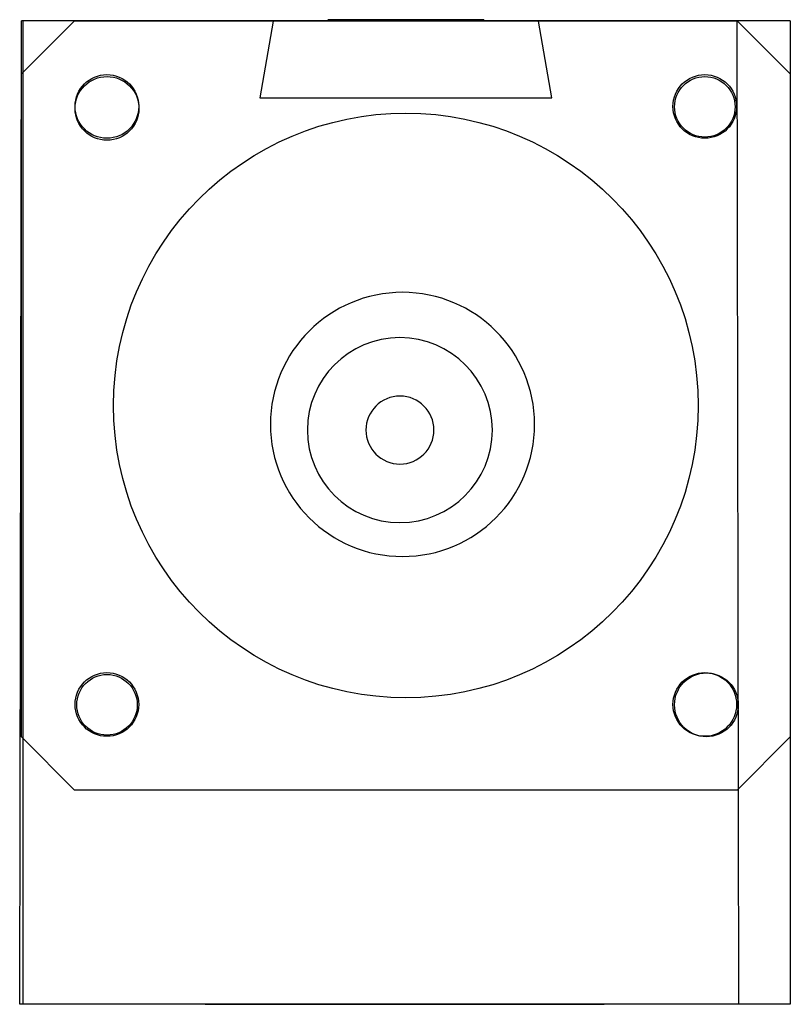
# Model space of a CAD drawing. Header units: inches. Extents: x 2149.83 to 2151.28, y 1359.25 to 1361.1.
import ezdxf

# ---------------------------------------------------------------- set-up
doc = ezdxf.new("R2010")
doc.units = ezdxf.units.IN
doc.header["$MEASUREMENT"] = 0
doc.layers.add('GASKET', color=4, linetype='Continuous', lineweight=25)
doc.layers.add('LEDY', color=2, linetype='Continuous', lineweight=35)
for name, color, linetype in [('LBRACKETTOP', 132, 'Continuous'), ('LEDG', 110, 'Continuous'), ('LEDR', 232, 'Continuous'), ('LENS', 20, 'Continuous'), ('SSBOTLBRK', 132, 'Continuous'), ('SScable', 7, 'Continuous')]:
    doc.layers.add(name, color=color, linetype=linetype)

msp = doc.modelspace()

# ---------------------------------------------------------------- linework, layer by layer
at = {"layer": 'GASKET'}
for p, q in [((2149.8291, 1360.9997), (2149.9289, 1361.0994)), ((2149.8291, 1360.9997), (2149.9289, 1361.0994)), ((2149.9289, 1361.0994), (2151.1761, 1361.0994)), ((2151.1761, 1361.0994), (2151.2759, 1360.9997)), ((2149.8291, 1359.7524), (2149.8291, 1360.9997)), ((2151.2759, 1360.9997), (2151.2759, 1359.7524)), ((2149.9289, 1359.6526), (2149.8291, 1359.7524)), ((2151.2759, 1359.7524), (2151.1761, 1359.6526)), ((2151.1761, 1359.6526), (2149.9289, 1359.6526))]:
    msp.add_line(p, q, dxfattribs=at)
for centre, radius in [((2149.99, 1360.9386), 0.0599), ((2151.115, 1360.9386), 0.0599), ((2150.5525, 1360.376), 0.55), ((2149.99, 1359.8135), 0.0599), ((2151.115, 1359.8135), 0.0599)]:
    msp.add_circle(centre, radius, dxfattribs=at)
at = {"layer": 'LBRACKETTOP'}
for p, q in [((2149.8259, 1359.2494, 41.3143), (2149.8291, 1361.0994, 41.3143)), ((2151.2759, 1361.0994, 41.3143), (2149.8291, 1361.0994, 41.3143)), ((2151.2759, 1361.0994, 41.3143), (2151.2759, 1359.2494, 41.3143)), ((2151.2759, 1359.2494, 41.3143), (2149.8259, 1359.2494, 41.3143)), ((2151.2759, 1359.2494, 42.7143), (2149.8259, 1359.2494, 42.7143)), ((2149.8259, 1359.2494, 42.7143), (2149.8259, 1359.2494, 41.3143)), ((2151.2759, 1359.2494, 41.3143), (2151.2759, 1359.2494, 42.7143))]:
    msp.add_line(p, q, dxfattribs=at)
at = {"layer": 'LBRACKETTOP', "extrusion": (0, -1, 0)}
for p, q in [((2149.8259, 1359.2494, 42.7143), (2149.8259, 1359.2494, 42.2143)), ((2149.8259, 1359.2494, 42.2143), (2149.8259, 1359.2494, 41.9013)), ((2150.5509, 1359.2494, 42.7143), (2150.1759, 1359.2494, 42.7143)), ((2150.3316, 1359.2494, 42.2143), (2150.7691, 1359.2494, 42.2143)), ((2150.3316, 1359.2494, 41.9013), (2150.7691, 1359.2494, 41.9013)), ((2150.5509, 1359.2494, 42.7143), (2150.9259, 1359.2494, 42.7143))]:
    msp.add_line(p, q, dxfattribs=at)
at = {"layer": 'LBRACKETTOP', "elevation": 42.7143}
for points in [[(2151.2759, 1359.2494), (2149.8259, 1359.2494), (2149.8259, 1359.2494), (2149.8259, 1359.2494)], [(2151.2759, 1359.2494), (2149.8259, 1359.2494)]]:
    msp.add_lwpolyline(points, dxfattribs=at)
at = {"layer": 'LBRACKETTOP'}
for centre, radius in [((2149.9902, 1360.9349, 41.4269), 0.06), ((2151.115, 1360.9379, 41.4269), 0.057), ((2149.9902, 1359.8129, 41.4269), 0.057), ((2151.118, 1359.8129, 41.4269), 0.06)]:
    msp.add_circle(centre, radius, dxfattribs=at)
at = {"layer": 'LBRACKETTOP', "extrusion": (0, -1, 0)}
for centre, start, end in [((2150.3316, 42.0578, -1359.2494), 90, 270), ((2150.7691, 42.0578, -1359.2494), 270, 90)]:
    msp.add_arc(centre, 0.1565, start, end, dxfattribs=at)
at = {"layer": 'LEDG', "extrusion": (0.000335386, 1, 0)}
msp.add_circle((-2150.0957, 40.6627, 1361.823), 0.1465, dxfattribs=at)
at = {"layer": 'LEDR', "extrusion": (0.000335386, 1, 0)}
msp.add_circle((-2150.0957, 40.3188, 1361.823), 0.1465, dxfattribs=at)
at = {"layer": 'LEDY', "extrusion": (0.000335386, 1, 0)}
msp.add_circle((-2150.0957, 41.0067, 1361.823), 0.1465, dxfattribs=at)
at = {"layer": 'LENS'}
for p, q in [((2150.3029, 1361.0991), (2150.2778, 1360.9549)), ((2150.8022, 1361.0989), (2150.3029, 1361.0991)), ((2150.8269, 1360.9545), (2150.8022, 1361.0989)), ((2150.2778, 1360.9549), (2150.8255, 1360.9546)), ((2150.8255, 1360.9546), (2150.8269, 1360.9545))]:
    msp.add_line(p, q, dxfattribs=at)
at = {"layer": 'SSBOTLBRK', "extrusion": (0, 1e-16, -1)}
for p, q in [((2149.8316, 1361.0994, -0.06), (2149.8316, 1359.2494, -0.06)), ((2151.1793, 1359.2494, -0.06), (2151.1761, 1361.0994, -0.06))]:
    msp.add_line(p, q, dxfattribs=at)
at = {"layer": 'SSBOTLBRK', "extrusion": (-1e-16, -1, -1e-16)}
for q in [(2150.0793, 1359.2494, -1.46), (2150.8293, 1359.2494, -1.46)]:
    msp.add_line((2150.4543, 1359.2494, -1.46), q, dxfattribs=at)
at = {"layer": 'SSBOTLBRK', "extrusion": (0, 1e-16, -1)}
msp.add_circle((-2150.5462, 1360.3404, 0.1726), 0.2485, dxfattribs=at)
at = {"layer": 'SScable', "extrusion": (0, 1e-16, -1)}
for centre, radius in [((-2150.5413, 1360.3297, 11.276), 0.174), ((-2150.5413, 1360.3297, 0.276), 0.0639)]:
    msp.add_circle(centre, radius, dxfattribs=at)

doc.saveas('drawing.dxf')
